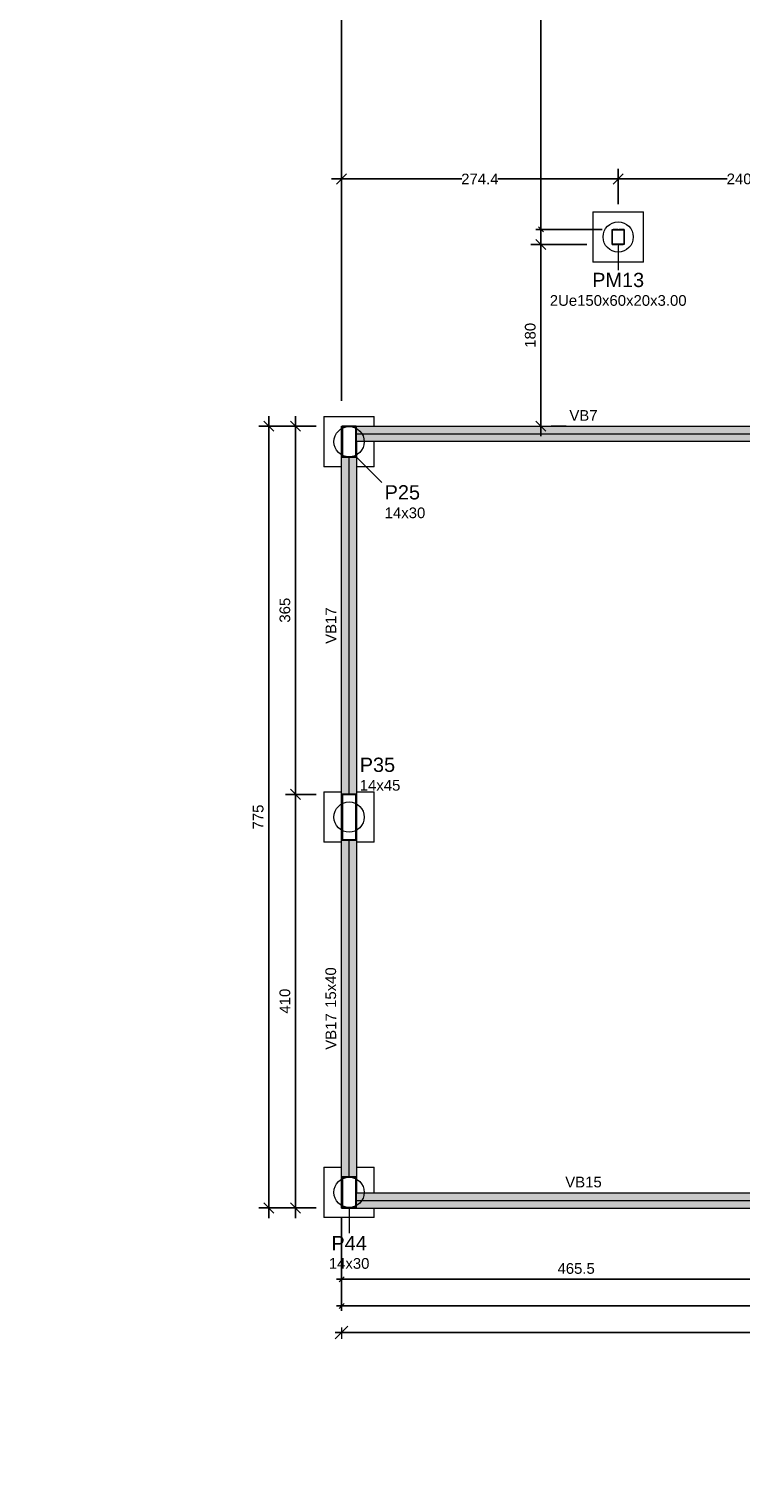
# Model space of a CAD drawing. Header units: millimetres. Extents: x 10906 to 25863, y 1966 to 4861.
# Tile 33 of 163: x 11113 to 11127, y 2925 to 2954. Entities that reach past the tile are written whole.
import ezdxf

# ---------------------------------------------------------------- set-up
doc = ezdxf.new("R2010")
doc.units = ezdxf.units.MM
doc.linetypes.add('DOT2', pattern=[3.175, 0, -3.175])
for name, color, linetype, lineweight in [('COTAS', 4, 'Continuous', 20), ('FO-Cotas', 4, 'Continuous', 5), ('FO-Eixos', 5, 'Continuous', 5), ('FO-Estacas dos blocos', 1, 'Continuous', 20), ('FO-Hachura viga', 41, 'Continuous', 5), ('FO-Pilares', 4, 'Continuous', 30), ('FO-Pilares genéricos', 30, 'Continuous', 5), ('FO-Seção das fundações', 7, 'Continuous', 5), ('FO-Textos das vigas', 7, 'Continuous', 5), ('FO-Textos dos pilares', 7, 'Continuous', 5), ('FO-Vigas', 1, 'Continuous', 20)]:
    doc.layers.add(name, color=color, linetype=linetype, lineweight=lineweight)
doc.styles.add('Annotative', font='arial.ttf')
doc.styles.add('Arial', font='arial.ttf')
doc.styles.get("Standard").update_dxf_attribs({"font": 'arial.ttf'})
doc.dimstyles.new('MURILO', dxfattribs={"dimscale": 0, "dimtxt": 1.5, "dimasz": 2.5, "dimexe": 1.25, "dimexo": 0, "dimtad": 1, "dimtxsty": 'Annotative', "dimblk": 'OBLIQUE', "dimcen": 2.5, "dimdle": 1.25, "dimclrd": 256, "dimclre": 256, "dimclrt": 7, "dimadec": 0, "dimazin": 0, "dimtfac": 1, "dimtmove": 0, "dimatfit": 3, "dimldrblk": 'OBLIQUE', "dimfxl": 1, "dimfxlon": 1, "dimtfillclr": 5, "dimlwe": -1, "dimarcsym": 0})
doc.dimstyles.new('UM_50.000000', dxfattribs={"dimtxt": 0.18, "dimasz": 0.2, "dimexe": 0.2, "dimexo": 0.5, "dimgap": 0, "dimtad": 1, "dimtih": 1, "dimtoh": 1, "dimlfac": 50, "dimzin": 0, "dimdsep": 46, "dimtxsty": 'Standard', "dimcen": 0.09, "dimdle": 0.2, "dimclrd": 256, "dimclre": 256, "dimclrt": 7, "dimazin": 0, "dimtfac": 1, "dimtofl": 0, "dimtmove": 0, "dimatfit": 3, "dimfxl": 1, "dimtolj": 1, "dimtzin": 0, "dimarcsym": 0})

# ---------------------------------------------------------------- blocks, each defined once
blk = doc.blocks.new('_Oblique')
at = {"color": 0, "linetype": 'ByBlock', "lineweight": -2}
blk.add_line((-0.5, -0.5), (0.5, 0.5), dxfattribs=at)
blk = doc.blocks.new('*D15')
at = {"layer": 'Defpoints', "color": 0, "transparency": 16777216}
for p in [(11112.778, 2965.018), (11118.778, 2955.606), (11118.778, 2946.018)]:
    blk.add_point(p, dxfattribs=at)
at = {"layer": 'FO-Cotas', "lineweight": -2, "transparency": 16777216}
for p, q in [((11112.778, 2964.518), (11112.778, 2955.406)), ((11118.778, 2946.518), (11118.778, 2955.806)), ((11112.578, 2955.606), (11118.978, 2955.606))]:
    blk.add_line(p, q, dxfattribs=at)
at = {"layer": 'FO-Cotas', "lineweight": -2, "transparency": 16777216, "xscale": 0.2, "yscale": 0.2, "zscale": 0.2, "rotation": 180}
blk.add_blockref('_Oblique', (11112.778, 2955.606), dxfattribs=at)
at = {"layer": 'FO-Cotas', "lineweight": -2, "transparency": 16777216, "xscale": 0.2, "yscale": 0.2, "zscale": 0.2}
blk.add_blockref('_Oblique', (11118.778, 2955.606), dxfattribs=at)
at = {"layer": 'FO-Cotas', "color": 7, "transparency": 16777216, "insert": (11115.778, 2955.817), "char_height": 0.2118, "attachment_point": 5, "rotation": 0.0057, "style": 'Arial'}
blk.add_mtext('\\A1;300', dxfattribs=at)
blk = doc.blocks.new('*D16')
at = {"layer": 'Defpoints', "color": 0, "transparency": 16777216}
for p in [(11118.778, 2930.518), (11128.088, 2930.518), (11128.088, 2929.106)]:
    blk.add_point(p, dxfattribs=at)
at = {"layer": 'FO-Cotas', "lineweight": -2, "transparency": 16777216}
for p, q in [((11118.778, 2930.318), (11118.778, 2929.006)), ((11128.088, 2930.318), (11128.088, 2929.006)), ((11118.678, 2929.106), (11128.188, 2929.106))]:
    blk.add_line(p, q, dxfattribs=at)
at = {"layer": 'FO-Cotas', "lineweight": -2, "transparency": 16777216, "xscale": 0.1, "yscale": 0.1, "zscale": 0.1, "rotation": 180}
blk.add_blockref('_Oblique', (11118.778, 2929.106), dxfattribs=at)
at = {"layer": 'FO-Cotas', "lineweight": -2, "transparency": 16777216, "xscale": 0.1, "yscale": 0.1, "zscale": 0.1}
blk.add_blockref('_Oblique', (11128.088, 2929.106), dxfattribs=at)
at = {"layer": 'FO-Cotas', "color": 7, "transparency": 16777216, "insert": (11123.433, 2929.317), "char_height": 0.2118, "attachment_point": 5, "rotation": 0.0057, "style": 'Arial'}
blk.add_mtext('\\A1;465.5', dxfattribs=at)
blk = doc.blocks.new('*D25')
at = {"layer": 'Defpoints', "color": 0, "transparency": 16777216}
for p in [(11118.778, 2930.518), (11194.978, 2930.518), (11194.978, 2928.576)]:
    blk.add_point(p, dxfattribs=at)
at = {"layer": 'FO-Cotas', "lineweight": -2, "transparency": 16777216}
for p, q in [((11118.778, 2930.318), (11118.778, 2928.476)), ((11194.978, 2930.318), (11194.978, 2928.476)), ((11118.678, 2928.576), (11195.078, 2928.576))]:
    blk.add_line(p, q, dxfattribs=at)
at = {"layer": 'FO-Cotas', "lineweight": -2, "transparency": 16777216, "xscale": 0.1, "yscale": 0.1, "zscale": 0.1, "rotation": 180}
blk.add_blockref('_Oblique', (11118.778, 2928.576), dxfattribs=at)
at = {"layer": 'FO-Cotas', "lineweight": -2, "transparency": 16777216, "xscale": 0.1, "yscale": 0.1, "zscale": 0.1}
blk.add_blockref('_Oblique', (11194.978, 2928.576), dxfattribs=at)
at = {"layer": 'FO-Cotas', "color": 7, "transparency": 16777216, "insert": (11156.878, 2928.788), "char_height": 0.2118, "attachment_point": 5, "rotation": 0.0057, "style": 'Arial'}
blk.add_mtext('\\A1;3810', dxfattribs=at)
blk = doc.blocks.new('*D26')
at = {"layer": 'Defpoints', "color": 0, "transparency": 16777216}
for p in [(11117.866, 2938.718), (11118.778, 2938.718), (11118.778, 2930.518)]:
    blk.add_point(p, dxfattribs=at)
at = {"layer": 'FO-Cotas', "lineweight": -2, "transparency": 16777216}
for p, q in [((11117.866, 2930.318), (11117.866, 2938.918)), ((11118.278, 2938.718), (11117.666, 2938.718)), ((11118.278, 2930.518), (11117.666, 2930.518))]:
    blk.add_line(p, q, dxfattribs=at)
at = {"layer": 'FO-Cotas', "lineweight": -2, "transparency": 16777216, "xscale": 0.2, "yscale": 0.2, "zscale": 0.2}
for p, rotation in [((11117.866, 2938.718), 90), ((11117.866, 2930.518), 270)]:
    blk.add_blockref('_Oblique', p, dxfattribs=dict(at, rotation=rotation))
at = {"layer": 'FO-Cotas', "color": 7, "transparency": 16777216, "insert": (11117.655, 2934.618), "char_height": 0.2118, "attachment_point": 5, "rotation": 90, "style": 'Arial'}
blk.add_mtext('\\A1;410', dxfattribs=at)
blk = doc.blocks.new('*D27')
at = {"layer": 'Defpoints', "color": 0, "transparency": 16777216}
for p in [(11117.866, 2946.018), (11118.778, 2946.018), (11118.778, 2938.718)]:
    blk.add_point(p, dxfattribs=at)
at = {"layer": 'FO-Cotas', "lineweight": -2, "transparency": 16777216}
for p, q in [((11117.866, 2938.518), (11117.866, 2946.218)), ((11118.278, 2946.018), (11117.666, 2946.018)), ((11118.278, 2938.718), (11117.666, 2938.718))]:
    blk.add_line(p, q, dxfattribs=at)
at = {"layer": 'FO-Cotas', "lineweight": -2, "transparency": 16777216, "xscale": 0.2, "yscale": 0.2, "zscale": 0.2}
for p, rotation in [((11117.866, 2946.018), 90), ((11117.866, 2938.718), 270)]:
    blk.add_blockref('_Oblique', p, dxfattribs=dict(at, rotation=rotation))
at = {"layer": 'FO-Cotas', "color": 7, "transparency": 16777216, "insert": (11117.655, 2942.368), "char_height": 0.2118, "attachment_point": 5, "rotation": 90, "style": 'Arial'}
blk.add_mtext('\\A1;365', dxfattribs=at)
blk = doc.blocks.new('*D28')
at = {"layer": 'Defpoints', "color": 0, "transparency": 16777216}
for p in [(11122.734, 2949.618), (11124.146, 2949.618), (11122.734, 2946.018)]:
    blk.add_point(p, dxfattribs=at)
at = {"layer": 'FO-Cotas', "lineweight": -2, "transparency": 16777216}
for p, q in [((11123.646, 2949.618), (11122.534, 2949.618)), ((11122.734, 2945.818), (11122.734, 2949.818)), ((11123.234, 2946.018), (11122.934, 2946.018))]:
    blk.add_line(p, q, dxfattribs=at)
at = {"layer": 'FO-Cotas', "lineweight": -2, "transparency": 16777216, "xscale": 0.2, "yscale": 0.2, "zscale": 0.2}
for p, rotation in [((11122.734, 2949.618), 90), ((11122.734, 2946.018), 270)]:
    blk.add_blockref('_Oblique', p, dxfattribs=dict(at, rotation=rotation))
at = {"layer": 'FO-Cotas', "color": 7, "transparency": 16777216, "insert": (11122.523, 2947.818), "char_height": 0.2118, "attachment_point": 5, "rotation": 90, "style": 'Arial'}
blk.add_mtext('\\A1;180', dxfattribs=at)
blk = doc.blocks.new('*D29')
at = {"layer": 'Defpoints', "color": 0, "transparency": 16777216}
for p in [(11122.734, 2961.118), (11123.046, 2961.118), (11124.146, 2949.918)]:
    blk.add_point(p, dxfattribs=at)
at = {"layer": 'FO-Cotas', "lineweight": -2, "transparency": 16777216}
for p, q in [((11122.846, 2961.118), (11122.634, 2961.118)), ((11122.734, 2949.818), (11122.734, 2961.218)), ((11123.946, 2949.918), (11122.634, 2949.918))]:
    blk.add_line(p, q, dxfattribs=at)
at = {"layer": 'FO-Cotas', "lineweight": -2, "transparency": 16777216, "xscale": 0.1, "yscale": 0.1, "zscale": 0.1}
for p, rotation in [((11122.734, 2961.118), 90), ((11122.734, 2949.918), 270)]:
    blk.add_blockref('_Oblique', p, dxfattribs=dict(at, rotation=rotation))
at = {"layer": 'FO-Cotas', "color": 7, "transparency": 16777216, "insert": (11122.523, 2955.518), "char_height": 0.2118, "attachment_point": 5, "rotation": 90, "style": 'Arial'}
blk.add_mtext('\\A1;560', dxfattribs=at)
blk = doc.blocks.new('*D33')
at = {"layer": 'Defpoints', "color": 0, "transparency": 16777216}
for p in [(11117.337, 2946.018), (11118.778, 2946.018), (11118.778, 2930.518)]:
    blk.add_point(p, dxfattribs=at)
at = {"layer": 'FO-Cotas', "lineweight": -2, "transparency": 16777216}
for p, q in [((11117.337, 2930.318), (11117.337, 2946.218)), ((11118.278, 2946.018), (11117.137, 2946.018)), ((11118.278, 2930.518), (11117.137, 2930.518))]:
    blk.add_line(p, q, dxfattribs=at)
at = {"layer": 'FO-Cotas', "lineweight": -2, "transparency": 16777216, "xscale": 0.2, "yscale": 0.2, "zscale": 0.2}
for p, rotation in [((11117.337, 2946.018), 90), ((11117.337, 2930.518), 270)]:
    blk.add_blockref('_Oblique', p, dxfattribs=dict(at, rotation=rotation))
at = {"layer": 'FO-Cotas', "color": 7, "transparency": 16777216, "insert": (11117.125, 2938.268), "char_height": 0.2118, "attachment_point": 5, "rotation": 90, "style": 'Arial'}
blk.add_mtext('\\A1;775', dxfattribs=at)
blk = doc.blocks.new('*D70')
at = {"layer": 'Defpoints', "color": 0, "transparency": 16777216}
for p in [(11124.266, 2950.917), (11124.266, 2949.918), (11129.066, 2949.918)]:
    blk.add_point(p, dxfattribs=at)
at = {"layer": 'FO-Cotas', "lineweight": -2, "transparency": 16777216}
for p, q in [((11124.266, 2950.418), (11124.266, 2951.117)), ((11129.066, 2950.418), (11129.066, 2951.117)), ((11124.066, 2950.917), (11126.431, 2950.917)), ((11129.266, 2950.917), (11126.902, 2950.917))]:
    blk.add_line(p, q, dxfattribs=at)
at = {"layer": 'FO-Cotas', "lineweight": -2, "transparency": 16777216, "xscale": 0.2, "yscale": 0.2, "zscale": 0.2, "rotation": 180}
blk.add_blockref('_Oblique', (11124.266, 2950.917), dxfattribs=at)
at = {"layer": 'FO-Cotas', "lineweight": -2, "transparency": 16777216, "xscale": 0.2, "yscale": 0.2, "zscale": 0.2}
blk.add_blockref('_Oblique', (11129.066, 2950.917), dxfattribs=at)
at = {"layer": 'FO-Cotas', "color": 7, "transparency": 16777216, "insert": (11126.666, 2950.917), "char_height": 0.2118, "attachment_point": 5, "rotation": 0.0057, "style": 'Arial'}
blk.add_mtext('\\A1;240', dxfattribs=at)
blk = doc.blocks.new('*D71')
at = {"layer": 'Defpoints', "color": 0, "transparency": 16777216}
for p in [(11118.778, 2950.917), (11124.266, 2949.918), (11118.778, 2946.018)]:
    blk.add_point(p, dxfattribs=at)
at = {"layer": 'FO-Cotas', "lineweight": -2, "transparency": 16777216}
for p, q in [((11118.778, 2946.518), (11118.778, 2951.117)), ((11124.266, 2950.418), (11124.266, 2951.117)), ((11118.578, 2950.917), (11121.164, 2950.917)), ((11124.466, 2950.917), (11121.881, 2950.917))]:
    blk.add_line(p, q, dxfattribs=at)
at = {"layer": 'FO-Cotas', "lineweight": -2, "transparency": 16777216, "xscale": 0.2, "yscale": 0.2, "zscale": 0.2, "rotation": 180}
blk.add_blockref('_Oblique', (11118.778, 2950.917), dxfattribs=at)
at = {"layer": 'FO-Cotas', "lineweight": -2, "transparency": 16777216, "xscale": 0.2, "yscale": 0.2, "zscale": 0.2}
blk.add_blockref('_Oblique', (11124.266, 2950.917), dxfattribs=at)
at = {"layer": 'FO-Cotas', "color": 7, "transparency": 16777216, "insert": (11121.522, 2950.917), "char_height": 0.2118, "attachment_point": 5, "rotation": 0.0057, "style": 'Arial'}
blk.add_mtext('\\A1;274.4', dxfattribs=at)
blk = doc.blocks.new('*D1459')
at = {"layer": 'COTAS', "lineweight": -2, "transparency": 16777216}
blk.add_line((11118.653, 2928.047), (11160.853, 2928.047), dxfattribs=at)
at = {"layer": 'COTAS', "transparency": 16777216}
for p, q in [((11118.778, 2928.147), (11118.778, 2927.922)), ((11160.728, 2927.947), (11160.728, 2928.172))]:
    blk.add_line(p, q, dxfattribs=at)
at = {"layer": 'Defpoints', "color": 0, "transparency": 16777216}
for p in [(11118.778, 2930.518), (11160.728, 2928.047), (11160.728, 2925.068)]:
    blk.add_point(p, dxfattribs=at)
at = {"layer": 'COTAS', "lineweight": -2, "transparency": 16777216, "xscale": 0.25, "yscale": 0.25, "zscale": 0.25, "rotation": 180}
blk.add_blockref('_Oblique', (11118.778, 2928.047), dxfattribs=at)
at = {"layer": 'COTAS', "lineweight": -2, "transparency": 16777216, "xscale": 0.25, "yscale": 0.25, "zscale": 0.25}
blk.add_blockref('_Oblique', (11160.728, 2928.047), dxfattribs=at)
at = {"layer": 'COTAS', "color": 7, "transparency": 16777216, "insert": (11139.753, 2928.229), "char_height": 0.2, "attachment_point": 5, "style": 'Annotative'}
blk.add_mtext('2097,5', dxfattribs=at)

msp = doc.modelspace()

# ---------------------------------------------------------------- hatches: boundary and pattern name
at = {"layer": 'FO-Hachura viga', "linetype": 'Continuous'}
h = msp.add_hatch(color=256, dxfattribs=at)
h.paths.add_polyline_path([(11119.0685, 2938.71751), (11119.0685, 2938.71751), (11119.0685, 2937.81751), (11119.0785, 2937.81751), (11119.0785, 2946.01751), (11118.7785, 2946.01751), (11118.7785, 2937.81751), (11118.7885, 2937.81751), (11118.7885, 2938.71751), (11119.0685, 2938.71751)])
h.paths.add_polyline_path([(11118.7885, 2945.40751), (11118.7885, 2946.00751), (11119.0685, 2946.00751), (11119.0685, 2945.40751), (11118.7885, 2945.40751)], flags=0)
for points in [[(11128.0885, 2946.00751), (11128.0885, 2946.00751), (11128.3685, 2946.00751), (11128.3685, 2946.01751), (11118.7785, 2946.01751), (11118.7785, 2945.71751), (11118.7885, 2945.71751), (11118.7885, 2946.00751), (11119.0685, 2946.00751), (11119.0685, 2945.71751), (11128.0885, 2945.71751), (11128.0885, 2946.00751)], [(11119.0685, 2930.81751), (11119.0685, 2930.81751), (11119.0685, 2930.52751), (11118.7885, 2930.52751), (11118.7885, 2930.81751), (11118.7785, 2930.81751), (11118.7785, 2930.51751), (11128.0885, 2930.51751), (11128.0885, 2930.81751), (11119.0685, 2930.81751)]]:
    msp.add_hatch(color=256, dxfattribs=at).paths.add_polyline_path(points)
h = msp.add_hatch(color=256, dxfattribs=at)
h.paths.add_polyline_path([(11119.0785, 2938.71751), (11119.0785, 2938.71751), (11119.0685, 2938.71751), (11119.0685, 2937.81751), (11118.7885, 2937.81751), (11118.7885, 2938.71751), (11118.7785, 2938.71751), (11118.7785, 2930.51751), (11119.0785, 2930.51751), (11119.0785, 2938.71751)])
h.paths.add_polyline_path([(11118.7885, 2930.52751), (11118.7885, 2931.12751), (11119.0685, 2931.12751), (11119.0685, 2930.52751), (11118.7885, 2930.52751)], flags=0)

# ---------------------------------------------------------------- linework, layer by layer
at = {"layer": 'FO-Cotas'}
for p, q in [((11124.2665, 2949.61751), (11124.2665, 2949.10919)), ((11119.0685, 2945.40751), (11119.57682, 2944.89919)), ((11118.9285, 2930.52751), (11118.9285, 2930.01919))]:
    msp.add_line(p, q, dxfattribs=at)
at = {"layer": 'FO-Eixos'}
for p, q in [((11119.0685, 2945.86751), (11128.0885, 2945.86751)), ((11118.9285, 2938.71751), (11118.9285, 2945.40751)), ((11118.9285, 2931.12751), (11118.9285, 2937.81751)), ((11119.0685, 2930.66751), (11128.0885, 2930.66751))]:
    msp.add_line(p, q, dxfattribs=at)
at = {"layer": 'FO-Estacas dos blocos'}
for centre in [(11124.2665, 2949.76751), (11118.9285, 2945.70751), (11118.9285, 2938.26751), (11118.9285, 2930.82751)]:
    msp.add_circle(centre, 0.3, dxfattribs=at)
at = {"layer": 'FO-Pilares'}
for points in [[(11118.7885, 2945.40751), (11118.9285, 2945.40751), (11119.0685, 2945.40751), (11119.0685, 2945.70751), (11119.0685, 2946.00751), (11118.9285, 2946.00751), (11118.7885, 2946.00751), (11118.7885, 2945.70751), (11118.7885, 2945.40751)], [(11118.7885, 2937.81751), (11118.9285, 2937.81751), (11119.0685, 2937.81751), (11119.0685, 2938.26751), (11119.0685, 2938.71751), (11118.9285, 2938.71751), (11118.7885, 2938.71751), (11118.7885, 2938.26751), (11118.7885, 2937.81751)], [(11118.7885, 2930.52751), (11118.9285, 2930.52751), (11119.0685, 2930.52751), (11119.0685, 2930.82751), (11119.0685, 2931.12751), (11118.9285, 2931.12751), (11118.7885, 2931.12751), (11118.7885, 2930.82751), (11118.7885, 2930.52751)]]:
    msp.add_lwpolyline(points, close=True, dxfattribs=at)
at = {"layer": 'FO-Pilares genéricos'}
for points in [[(11124.3805, 2949.91751), (11124.38144, 2949.91743), (11124.38235, 2949.91721), (11124.38322, 2949.91685), (11124.38402, 2949.91636), (11124.38474, 2949.91575), (11124.38535, 2949.91503), (11124.38584, 2949.91423), (11124.3862, 2949.91336), (11124.38642, 2949.91244), (11124.3865, 2949.91151), (11124.3865, 2949.62351), (11124.38642, 2949.62257), (11124.3862, 2949.62165), (11124.38584, 2949.62078), (11124.38535, 2949.61998), (11124.38474, 2949.61926), (11124.38402, 2949.61865), (11124.38322, 2949.61816), (11124.38235, 2949.6178), (11124.38144, 2949.61758), (11124.3805, 2949.61751), (11124.1525, 2949.61751), (11124.15156, 2949.61758), (11124.15064, 2949.6178), (11124.14977, 2949.61816), (11124.14897, 2949.61865), (11124.14825, 2949.61926), (11124.14764, 2949.61998), (11124.14715, 2949.62078), (11124.14679, 2949.62165), (11124.14657, 2949.62257), (11124.1465, 2949.62351), (11124.1465, 2949.91151), (11124.14657, 2949.91244), (11124.14679, 2949.91336), (11124.14715, 2949.91423), (11124.14764, 2949.91503), (11124.14825, 2949.91575), (11124.14897, 2949.91636), (11124.14977, 2949.91685), (11124.15064, 2949.91721), (11124.15156, 2949.91743), (11124.1525, 2949.91751), (11124.3805, 2949.91751)], [(11124.3745, 2949.91151), (11124.37544, 2949.91143), (11124.37635, 2949.91121), (11124.37722, 2949.91085), (11124.37802, 2949.91036), (11124.37874, 2949.90975), (11124.37935, 2949.90903), (11124.37984, 2949.90823), (11124.3802, 2949.90736), (11124.38042, 2949.90644), (11124.3805, 2949.90551), (11124.3805, 2949.62951), (11124.38042, 2949.62857), (11124.3802, 2949.62765), (11124.37984, 2949.62678), (11124.37935, 2949.62598), (11124.37874, 2949.62526), (11124.37802, 2949.62465), (11124.37722, 2949.62416), (11124.37635, 2949.6238), (11124.37544, 2949.62358), (11124.3745, 2949.62351), (11124.1585, 2949.62351), (11124.15756, 2949.62358), (11124.15664, 2949.6238), (11124.15577, 2949.62416), (11124.15497, 2949.62465), (11124.15425, 2949.62526), (11124.15364, 2949.62598), (11124.15315, 2949.62678), (11124.15279, 2949.62765), (11124.15257, 2949.62857), (11124.1525, 2949.62951), (11124.1525, 2949.90551), (11124.15257, 2949.90644), (11124.15279, 2949.90736), (11124.15315, 2949.90823), (11124.15364, 2949.90903), (11124.15425, 2949.90975), (11124.15497, 2949.91036), (11124.15577, 2949.91085), (11124.15664, 2949.91121), (11124.15756, 2949.91143), (11124.1585, 2949.91151), (11124.3745, 2949.91151)]]:
    msp.add_lwpolyline(points, close=True, dxfattribs=at)
at = {"layer": 'FO-Pilares genéricos', "linetype": 'DOT2', "ltscale": 0.05}
msp.add_lwpolyline([(11124.1465, 2949.61751), (11124.2665, 2949.61751), (11124.3865, 2949.61751), (11124.3865, 2949.76751), (11124.3865, 2949.91751), (11124.2665, 2949.91751), (11124.1465, 2949.91751), (11124.1465, 2949.76751), (11124.1465, 2949.61751)], close=True, dxfattribs=at)
msp.add_lwpolyline([(11124.1465, 2949.61751), (11124.2665, 2949.61751), (11124.3865, 2949.61751), (11124.3865, 2949.76751), (11124.3865, 2949.91751), (11124.2665, 2949.91751), (11124.1465, 2949.91751), (11124.1465, 2949.76751), (11124.1465, 2949.61751)], close=True, dxfattribs=at)
at = {"layer": 'FO-Seção das fundações'}
for points in [[(11123.7665, 2950.26751), (11124.7665, 2950.26751)], [(11123.7665, 2950.26751), (11123.7665, 2949.26751)], [(11124.7665, 2949.26751), (11124.7665, 2950.26751)], [(11124.7665, 2949.26751), (11123.7665, 2949.26751)], [(11118.4285, 2946.20751), (11119.4285, 2946.20751)], [(11118.4285, 2946.20751), (11118.4285, 2945.20751)], [(11119.4285, 2946.01751), (11119.4285, 2946.20751)], [(11119.4285, 2945.20751), (11119.4285, 2945.71751)], [(11118.7785, 2945.20751), (11118.4285, 2945.20751)], [(11119.4285, 2945.20751), (11119.0785, 2945.20751)], [(11118.4285, 2938.76751), (11118.4285, 2937.76751)], [(11118.4285, 2938.76751), (11118.7785, 2938.76751)], [(11119.0785, 2938.76751), (11119.4285, 2938.76751)], [(11119.4285, 2937.76751), (11119.4285, 2938.76751)], [(11118.7785, 2937.76751), (11118.4285, 2937.76751)], [(11119.4285, 2937.76751), (11119.0785, 2937.76751)], [(11118.4285, 2931.32751), (11118.4285, 2930.32751)], [(11118.4285, 2931.32751), (11118.7785, 2931.32751)], [(11119.0785, 2931.32751), (11119.4285, 2931.32751)], [(11119.4285, 2930.81751), (11119.4285, 2931.32751)], [(11119.4285, 2930.32751), (11118.4285, 2930.32751)], [(11119.4285, 2930.32751), (11119.4285, 2930.51751)]]:
    msp.add_lwpolyline(points, dxfattribs=at)
at = {"layer": 'FO-Vigas'}
for p, q in [((11118.7785, 2938.71751), (11118.7785, 2946.01751)), ((11118.7785, 2946.01751), (11128.3685, 2946.01751)), ((11119.0785, 2937.81751), (11119.0785, 2945.71751)), ((11119.0785, 2945.71751), (11128.0785, 2945.71751)), ((11118.7785, 2930.51751), (11118.7785, 2938.71751)), ((11119.0785, 2930.81751), (11119.0785, 2937.81751)), ((11119.0785, 2930.81751), (11128.0785, 2930.81751)), ((11118.7785, 2930.51751), (11128.0885, 2930.51751))]:
    msp.add_line(p, q, dxfattribs=at)

# ---------------------------------------------------------------- texts
at = {"layer": 'FO-Textos das vigas', "char_height": 0.2118, "attachment_point": 8, "line_spacing_factor": 0.798, "style": 'Arial'}
for s, insert, width in [('VB7', (11123.5785, 2946.12341), 1.1359886), ('VB15', (11123.5785, 2930.92341), 1.4697584)]:
    msp.add_mtext(s, dxfattribs=dict(at, insert=insert, width=width))
at = {"layer": 'FO-Textos das vigas', "char_height": 0.2118, "rotation": 90, "line_spacing_factor": 0.798, "style": 'Arial'}
for s, insert, width, attachment_point in [('VB17', (11118.6726, 2942.06251), 1.4697584, 8), ('15x40', (11118.6726, 2934.48418), 1.6307878, 7), ('VB17', (11118.6726, 2934.37828), 1.4697584, 9)]:
    msp.add_mtext(s, dxfattribs=dict(at, insert=insert, width=width, attachment_point=attachment_point))
at = {"layer": 'FO-Textos dos pilares', "line_spacing_factor": 0.798, "style": 'Arial'}
for s, insert, char_height, width, attachment_point in [('PM13', (11124.2665, 2948.77031), 0.2824, 2.0793276, 8), ('2Ue150x60x20x3.00', (11124.2665, 2948.39966), 0.2118, 5.4925634, 8), ('P25', (11119.6333, 2944.56031), 0.2824, 1.41596, 7), ('14x30', (11119.6333, 2944.18966), 0.2118, 1.6307878, 7), ('P35', (11119.1391, 2939.15876), 0.2824, 1.41596, 7), ('14x45', (11119.1391, 2938.78811), 0.2118, 1.6307878, 7), ('P44', (11118.9285, 2929.68031), 0.2824, 1.4121434, 8), ('14x30', (11118.9285, 2929.30966), 0.2118, 1.6307878, 8)]:
    msp.add_mtext(s, dxfattribs=dict(at, insert=insert, char_height=char_height, width=width, attachment_point=attachment_point))

# ---------------------------------------------------------------- dimensions: what is measured, and where the dimension line sits
at = {"layer": 'COTAS'}
dim = msp.add_linear_dim(base=(11160.7285, 2928.04651), p1=(11118.7785, 2930.51751), p2=(11160.7285, 2925.06751), dimstyle='MURILO', override={"dimtxt": 2, "dimlfac": 50}, dxfattribs=at)
dim.commit()
dim.dimension.update_dxf_attribs({"geometry": '*D1459', "text_midpoint": (11139.7535, 2928.2292)})
at = {"layer": 'FO-Cotas'}
for base, p1, p2, override, picture, middle in [((11118.7785, 2955.60551), (11112.7785, 2965.01751), (11118.7785, 2946.01751), {"dimtxt": 0.2118, "dimtih": 0, "dimtoh": 0, "dimzin": 8, "dimtxsty": 'Arial', "dimblk": 'Oblique', "dimblk1": 'Oblique', "dimblk2": 'Oblique', "dimsah": 1, "dimclrt": 7, "dimazin": 3, "dimtmove": 2, "dimldrblk": 'Oblique'}, '*D15', (11115.7785, 2955.81731)), ((11128.0885, 2929.10551), (11118.7785, 2930.51751), (11128.0885, 2930.51751), {"dimtxt": 0.2118, "dimasz": 0.1, "dimexe": 0.1, "dimexo": 0.2, "dimtad": 1, "dimtih": 0, "dimtoh": 0, "dimdec": 1, "dimlfac": 50, "dimzin": 8, "dimtxsty": 'Arial', "dimblk": 'Oblique', "dimblk1": 'Oblique', "dimblk2": 'Oblique', "dimsah": 1, "dimdle": 0.1, "dimse1": 0, "dimse2": 0, "dimclrt": 7, "dimadec": 1, "dimazin": 3, "dimtmove": 2, "dimldrblk": 'Oblique'}, '*D16', (11123.4335, 2929.31731)), ((11194.9785, 2928.57601), (11118.7785, 2930.51751), (11194.9785, 2930.51751), {"dimtxt": 0.2118, "dimasz": 0.1, "dimexe": 0.1, "dimexo": 0.2, "dimtad": 1, "dimtih": 0, "dimtoh": 0, "dimdec": 1, "dimlfac": 50, "dimzin": 8, "dimtxsty": 'Arial', "dimblk": 'Oblique', "dimblk1": 'Oblique', "dimblk2": 'Oblique', "dimsah": 1, "dimdle": 0.1, "dimse1": 0, "dimse2": 0, "dimclrt": 7, "dimadec": 1, "dimazin": 3, "dimtmove": 2, "dimldrblk": 'Oblique'}, '*D25', (11156.8785, 2928.78781))]:
    dim = msp.add_linear_dim(base=base, p1=p1, p2=p2, dimstyle='UM_50.000000', override=override, dxfattribs=at)
    dim.commit()
    dim.dimension.update_dxf_attribs({"geometry": picture, "text_midpoint": middle, "dimtype": 160, "text_rotation": 0.00573})
for base, p1, p2, override, picture, middle in [((11122.7345, 2961.11751), (11124.1465, 2949.91751), (11123.0465, 2961.11751), {"dimtxt": 0.2118, "dimasz": 0.1, "dimexe": 0.1, "dimexo": 0.2, "dimtad": 1, "dimtih": 0, "dimtoh": 0, "dimdec": 1, "dimlfac": 50, "dimzin": 8, "dimtxsty": 'Arial', "dimblk": 'Oblique', "dimblk1": 'Oblique', "dimblk2": 'Oblique', "dimsah": 1, "dimdle": 0.1, "dimse1": 0, "dimse2": 0, "dimclrt": 7, "dimadec": 1, "dimazin": 3, "dimtmove": 2, "dimldrblk": 'Oblique'}, '*D29', (11122.5227, 2955.51751)), ((11122.7345, 2949.61751), (11122.7345, 2946.01751), (11124.1465, 2949.61751), {"dimtxt": 0.2118, "dimtih": 0, "dimtoh": 0, "dimzin": 8, "dimtxsty": 'Arial', "dimblk": 'Oblique', "dimblk1": 'Oblique', "dimblk2": 'Oblique', "dimsah": 1, "dimclrt": 7, "dimazin": 3, "dimtmove": 2, "dimldrblk": 'Oblique'}, '*D28', (11122.5227, 2947.81754)), ((11117.337, 2946.01751), (11118.7785, 2930.51751), (11118.7785, 2946.01751), {"dimtxt": 0.2118, "dimtih": 0, "dimtoh": 0, "dimzin": 8, "dimtxsty": 'Arial', "dimblk": 'Oblique', "dimblk1": 'Oblique', "dimblk2": 'Oblique', "dimsah": 1, "dimclrt": 7, "dimazin": 3, "dimtmove": 2, "dimldrblk": 'Oblique'}, '*D33', (11117.1252, 2938.26751)), ((11117.8665, 2946.01751), (11118.7785, 2938.71751), (11118.7785, 2946.01751), {"dimtxt": 0.2118, "dimtih": 0, "dimtoh": 0, "dimzin": 8, "dimtxsty": 'Arial', "dimblk": 'Oblique', "dimblk1": 'Oblique', "dimblk2": 'Oblique', "dimsah": 1, "dimclrt": 7, "dimazin": 3, "dimtmove": 2, "dimldrblk": 'Oblique'}, '*D27', (11117.6547, 2942.36751)), ((11117.8665, 2938.71751), (11118.7785, 2930.51751), (11118.7785, 2938.71751), {"dimtxt": 0.2118, "dimtih": 0, "dimtoh": 0, "dimzin": 8, "dimtxsty": 'Arial', "dimblk": 'Oblique', "dimblk1": 'Oblique', "dimblk2": 'Oblique', "dimsah": 1, "dimclrt": 7, "dimazin": 3, "dimtmove": 2, "dimldrblk": 'Oblique'}, '*D26', (11117.6547, 2934.61751))]:
    dim = msp.add_linear_dim(base=base, p1=p1, p2=p2, angle=90, dimstyle='UM_50.000000', override=override, dxfattribs=at)
    dim.commit()
    dim.dimension.update_dxf_attribs({"geometry": picture, "text_midpoint": middle, "dimtype": 160, "text_rotation": 90})
for base, p1, p2, picture, middle in [((11118.7785, 2950.91735), (11124.2665, 2949.91751), (11118.7785, 2946.01751), '*D71', (11121.5225, 2950.91735)), ((11124.2665, 2950.91735), (11129.0665, 2949.91751), (11124.2665, 2949.91751), '*D70', (11126.6665, 2950.91735))]:
    dim = msp.add_linear_dim(base=base, p1=p1, p2=p2, dimstyle='UM_50.000000', override={"dimtxt": 0.2118, "dimtih": 0, "dimtoh": 0, "dimzin": 8, "dimtxsty": 'Arial', "dimblk": 'Oblique', "dimblk1": 'Oblique', "dimblk2": 'Oblique', "dimsah": 1, "dimclrt": 7, "dimazin": 3, "dimtmove": 2, "dimldrblk": 'Oblique'}, dxfattribs=at)
    dim.commit()
    dim.dimension.update_dxf_attribs({"geometry": picture, "text_midpoint": middle, "text_rotation": 0.00573})

doc.saveas('drawing.dxf')
